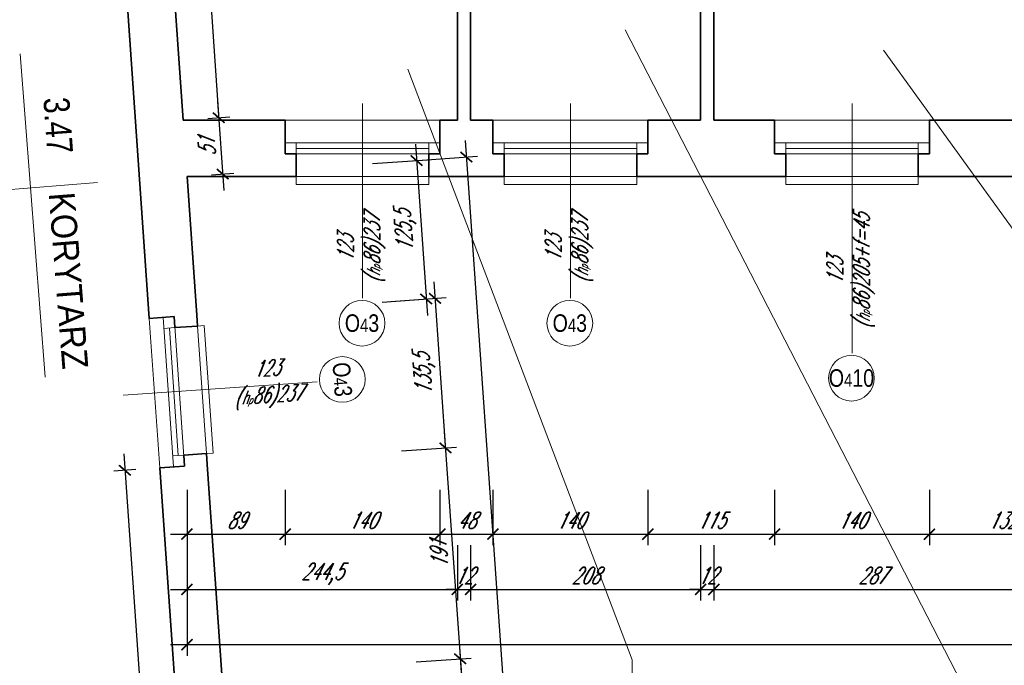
# Model space of a CAD drawing. Header units: millimetres. Extents: x 402 to 79005, y -7782 to 89952.
# Tile 42 of 256: x 22773 to 23664, y 16229 to 16813. Entities that reach past the tile are written whole.
import ezdxf

# ---------------------------------------------------------------- set-up
doc = ezdxf.new("R2010")
doc.units = ezdxf.units.MM
doc.header["$LTSCALE"] = 10
doc.linetypes.add('DASHED', pattern=[19.05, 12.7, -6.35])
doc.layers.get('0').update_dxf_attribs({"lineweight": 0})
doc.layers.get('Defpoints').update_dxf_attribs({"color": 253})
for name, color, linetype, lineweight in [('01 parter - ściany', 253, 'Continuous', 35), ('03-01_okna', 253, 'Continuous', 15), ('04-1_widok', 253, 'Continuous', 5), ('05-01_wymiary', 253, 'Continuous', 5), ('05-03_opis', 253, 'Continuous', 5)]:
    doc.layers.add(name, color=color, linetype=linetype, lineweight=lineweight)
doc.styles.add('ariel', font='ARIAL.TTF', dxfattribs={"width": 0.8})
doc.styles.add('ariel_wym', font='simplex.shx', dxfattribs={"width": 0.65, "oblique": 25})
doc.dimstyles.new('ariel 50', dxfattribs={"dimtxt": 15, "dimasz": 10, "dimexe": 10, "dimexo": 0, "dimgap": 5, "dimtad": 1, "dimdec": 1, "dimrnd": 0.5, "dimtxsty": 'ariel_wym', "dimblk": 'ARCHTICK', "dimcen": 2.5, "dimdle": 15, "dimazin": 0, "dimtfac": 1, "dimtdec": 1, "dimtix": 1, "dimtmove": 0, "dimatfit": 3, "dimldrblk": 'DOT', "dimfxl": 0, "dimarcsym": 0})
doc.dimstyles.new('ariel 50 wnętrze', dxfattribs={"dimtxt": 15, "dimasz": 10, "dimexe": 10, "dimexo": 0, "dimgap": 5, "dimtad": 1, "dimdec": 1, "dimrnd": 0.5, "dimtxsty": 'ariel_wym', "dimblk": 'ARCHTICK', "dimcen": 2.5, "dimdle": 15, "dimazin": 0, "dimtfac": 1, "dimtdec": 1, "dimtix": 1, "dimtmove": 0, "dimatfit": 3, "dimldrblk": 'DOT', "dimfxl": 0, "dimarcsym": 0})

# ---------------------------------------------------------------- blocks, each defined once
blk = doc.blocks.new('_ArchTick')
at = {"color": 0, "linetype": 'ByBlock', "const_width": 0.15}
blk.add_lwpolyline([(-0.5, -0.5), (0.5, 0.5)], dxfattribs=at)
blk = doc.blocks.new('*D3197')
at = {"layer": '05-01_wymiary', "color": 0, "lineweight": -2}
for p, q in [((22924.67, 16388), (22924.67, 16338)), ((23013.48, 16388), (23013.48, 16338)), ((22909.67, 16348), (23028.48, 16348))]:
    blk.add_line(p, q, dxfattribs=at)
at = {"layer": 'Defpoints', "color": 0, "lineweight": 0}
for p in [(23013.48, 16722.4), (22924.67, 16671.4), (23013.48, 16348)]:
    blk.add_point(p, dxfattribs=at)
at = {"layer": '05-01_wymiary', "color": 0, "lineweight": -2, "xscale": 10, "yscale": 10, "zscale": 10, "rotation": 180}
blk.add_blockref('_ArchTick', (22924.67, 16348), dxfattribs=at)
at = {"layer": '05-01_wymiary', "color": 0, "lineweight": -2, "xscale": 10, "yscale": 10, "zscale": 10}
blk.add_blockref('_ArchTick', (23013.48, 16348), dxfattribs=at)
at = {"layer": '05-01_wymiary', "color": 0, "insert": (22969.08, 16360.5), "char_height": 15, "attachment_point": 5, "style": 'ariel_wym'}
blk.add_mtext('89', dxfattribs=at)
blk = doc.blocks.new('_Dot')
at = {"color": 0, "linetype": 'ByBlock', "lineweight": -2}
blk.add_line((-0.5, 0), (-1, 0), dxfattribs=at)
at = {"color": 0, "linetype": 'ByBlock', "const_width": 0.5}
blk.add_lwpolyline([(-0.25, 0, 1), (0.25, 0, 1)], format="xyb", close=True, dxfattribs=at)
blk = doc.blocks.new('*D3198')
at = {"layer": '05-01_wymiary', "color": 0, "lineweight": -2}
for p, q in [((23013.48, 16388), (23013.48, 16338)), ((23153.48, 16388), (23153.48, 16338)), ((22998.48, 16348), (23168.48, 16348))]:
    blk.add_line(p, q, dxfattribs=at)
at = {"layer": 'Defpoints', "color": 0, "lineweight": 0}
for p in [(23013.48, 16722.4), (23153.48, 16722.4), (23153.48, 16348)]:
    blk.add_point(p, dxfattribs=at)
at = {"layer": '05-01_wymiary', "color": 0, "lineweight": -2, "xscale": 10, "yscale": 10, "zscale": 10, "rotation": 180}
blk.add_blockref('_ArchTick', (23013.48, 16348), dxfattribs=at)
at = {"layer": '05-01_wymiary', "color": 0, "lineweight": -2, "xscale": 10, "yscale": 10, "zscale": 10}
blk.add_blockref('_ArchTick', (23153.48, 16348), dxfattribs=at)
at = {"layer": '05-01_wymiary', "color": 0, "insert": (23083.48, 16360.5), "char_height": 15, "attachment_point": 5, "style": 'ariel_wym'}
blk.add_mtext('140', dxfattribs=at)
blk = doc.blocks.new('*D3199')
at = {"layer": '05-01_wymiary', "color": 0, "lineweight": -2}
for p, q in [((23153.48, 16388), (23153.48, 16338)), ((23201.48, 16388), (23201.48, 16338)), ((23138.48, 16348), (23216.48, 16348))]:
    blk.add_line(p, q, dxfattribs=at)
at = {"layer": 'Defpoints', "color": 0, "lineweight": 0}
for p in [(23153.48, 16722.4), (23201.48, 16722.4), (23201.48, 16348)]:
    blk.add_point(p, dxfattribs=at)
at = {"layer": '05-01_wymiary', "color": 0, "lineweight": -2, "xscale": 10, "yscale": 10, "zscale": 10, "rotation": 180}
blk.add_blockref('_ArchTick', (23153.48, 16348), dxfattribs=at)
at = {"layer": '05-01_wymiary', "color": 0, "lineweight": -2, "xscale": 10, "yscale": 10, "zscale": 10}
blk.add_blockref('_ArchTick', (23201.48, 16348), dxfattribs=at)
at = {"layer": '05-01_wymiary', "color": 0, "insert": (23177.48, 16360.5), "char_height": 15, "attachment_point": 5, "style": 'ariel_wym'}
blk.add_mtext('48', dxfattribs=at)
blk = doc.blocks.new('*D3200')
at = {"layer": '05-01_wymiary', "color": 0, "lineweight": -2}
for p, q in [((23201.48, 16388), (23201.48, 16338)), ((23341.48, 16388), (23341.48, 16338)), ((23186.48, 16348), (23356.48, 16348))]:
    blk.add_line(p, q, dxfattribs=at)
at = {"layer": 'Defpoints', "color": 0, "lineweight": 0}
for p in [(23201.48, 16722.4), (23341.48, 16722.4), (23341.48, 16348)]:
    blk.add_point(p, dxfattribs=at)
at = {"layer": '05-01_wymiary', "color": 0, "lineweight": -2, "xscale": 10, "yscale": 10, "zscale": 10, "rotation": 180}
blk.add_blockref('_ArchTick', (23201.48, 16348), dxfattribs=at)
at = {"layer": '05-01_wymiary', "color": 0, "lineweight": -2, "xscale": 10, "yscale": 10, "zscale": 10}
blk.add_blockref('_ArchTick', (23341.48, 16348), dxfattribs=at)
at = {"layer": '05-01_wymiary', "color": 0, "insert": (23271.48, 16360.5), "char_height": 15, "attachment_point": 5, "style": 'ariel_wym'}
blk.add_mtext('140', dxfattribs=at)
blk = doc.blocks.new('*D3201')
at = {"layer": '05-01_wymiary', "color": 0, "lineweight": -2}
for p, q in [((23341.48, 16388), (23341.48, 16338)), ((23456.27, 16388), (23456.27, 16338)), ((23326.48, 16348), (23471.27, 16348))]:
    blk.add_line(p, q, dxfattribs=at)
at = {"layer": 'Defpoints', "color": 0, "lineweight": 0}
for p in [(23341.48, 16722.4), (23456.27, 16722.4), (23456.27, 16348)]:
    blk.add_point(p, dxfattribs=at)
at = {"layer": '05-01_wymiary', "color": 0, "lineweight": -2, "xscale": 10, "yscale": 10, "zscale": 10, "rotation": 180}
blk.add_blockref('_ArchTick', (23341.48, 16348), dxfattribs=at)
at = {"layer": '05-01_wymiary', "color": 0, "lineweight": -2, "xscale": 10, "yscale": 10, "zscale": 10}
blk.add_blockref('_ArchTick', (23456.27, 16348), dxfattribs=at)
at = {"layer": '05-01_wymiary', "color": 0, "insert": (23398.87, 16360.5), "char_height": 15, "attachment_point": 5, "style": 'ariel_wym'}
blk.add_mtext('115', dxfattribs=at)
blk = doc.blocks.new('*D3202')
at = {"layer": '05-01_wymiary', "color": 0, "lineweight": -2}
for p, q in [((23456.27, 16388), (23456.27, 16338)), ((23596.27, 16388), (23596.27, 16338)), ((23441.27, 16348), (23611.27, 16348))]:
    blk.add_line(p, q, dxfattribs=at)
at = {"layer": 'Defpoints', "color": 0, "lineweight": 0}
for p in [(23456.27, 16722.4), (23596.27, 16722.4), (23596.27, 16348)]:
    blk.add_point(p, dxfattribs=at)
at = {"layer": '05-01_wymiary', "color": 0, "lineweight": -2, "xscale": 10, "yscale": 10, "zscale": 10, "rotation": 180}
blk.add_blockref('_ArchTick', (23456.27, 16348), dxfattribs=at)
at = {"layer": '05-01_wymiary', "color": 0, "lineweight": -2, "xscale": 10, "yscale": 10, "zscale": 10}
blk.add_blockref('_ArchTick', (23596.27, 16348), dxfattribs=at)
at = {"layer": '05-01_wymiary', "color": 0, "insert": (23526.27, 16360.5), "char_height": 15, "attachment_point": 5, "style": 'ariel_wym'}
blk.add_mtext('140', dxfattribs=at)
blk = doc.blocks.new('*D3203')
at = {"layer": '05-01_wymiary', "color": 0, "lineweight": -2}
for p, q in [((23596.27, 16388), (23596.27, 16338)), ((23728.23, 16388), (23728.23, 16338)), ((23581.27, 16348), (23743.23, 16348))]:
    blk.add_line(p, q, dxfattribs=at)
at = {"layer": 'Defpoints', "color": 0, "lineweight": 0}
for p in [(23596.27, 16722.4), (23728.23, 16722.4), (23728.23, 16348)]:
    blk.add_point(p, dxfattribs=at)
at = {"layer": '05-01_wymiary', "color": 0, "lineweight": -2, "xscale": 10, "yscale": 10, "zscale": 10, "rotation": 180}
blk.add_blockref('_ArchTick', (23596.27, 16348), dxfattribs=at)
at = {"layer": '05-01_wymiary', "color": 0, "lineweight": -2, "xscale": 10, "yscale": 10, "zscale": 10}
blk.add_blockref('_ArchTick', (23728.23, 16348), dxfattribs=at)
at = {"layer": '05-01_wymiary', "color": 0, "insert": (23662.25, 16360.5), "char_height": 15, "attachment_point": 5, "style": 'ariel_wym'}
blk.add_mtext('132', dxfattribs=at)
blk = doc.blocks.new('*D3236')
at = {"layer": '05-01_wymiary', "color": 0, "lineweight": -2}
for p, q in [((22924.67, 16338), (22924.67, 16288)), ((23169.23, 16338), (23169.23, 16288)), ((22909.67, 16298), (23184.23, 16298))]:
    blk.add_line(p, q, dxfattribs=at)
at = {"layer": 'Defpoints', "color": 0, "lineweight": 0}
for p in [(23169.23, 16722.4), (22924.67, 16671.4), (23169.23, 16298)]:
    blk.add_point(p, dxfattribs=at)
at = {"layer": '05-01_wymiary', "color": 0, "lineweight": -2, "xscale": 10, "yscale": 10, "zscale": 10, "rotation": 180}
blk.add_blockref('_ArchTick', (22924.67, 16298), dxfattribs=at)
at = {"layer": '05-01_wymiary', "color": 0, "lineweight": -2, "xscale": 10, "yscale": 10, "zscale": 10}
blk.add_blockref('_ArchTick', (23169.23, 16298), dxfattribs=at)
at = {"layer": '05-01_wymiary', "color": 0, "insert": (23046.95, 16311.93), "char_height": 15, "attachment_point": 5, "style": 'ariel_wym'}
blk.add_mtext('244,5', dxfattribs=at)
blk = doc.blocks.new('*D3237')
at = {"layer": '05-01_wymiary', "color": 0, "lineweight": -2}
for p, q in [((23169.23, 16338), (23169.23, 16288)), ((23181.23, 16338), (23181.23, 16288)), ((23169.23, 16298), (23159.23, 16298)), ((23169.23, 16298), (23181.23, 16298)), ((23181.23, 16298), (23191.23, 16298))]:
    blk.add_line(p, q, dxfattribs=at)
at = {"layer": 'Defpoints', "color": 0, "lineweight": 0}
for p in [(23169.23, 16722.4), (23181.23, 16722.4), (23181.23, 16298)]:
    blk.add_point(p, dxfattribs=at)
at = {"layer": '05-01_wymiary', "color": 0, "lineweight": -2, "xscale": 10, "yscale": 10, "zscale": 10}
blk.add_blockref('_ArchTick', (23169.23, 16298), dxfattribs=at)
at = {"layer": '05-01_wymiary', "color": 0, "lineweight": -2, "xscale": 10, "yscale": 10, "zscale": 10, "rotation": 180}
blk.add_blockref('_ArchTick', (23181.23, 16298), dxfattribs=at)
at = {"layer": '05-01_wymiary', "color": 0, "insert": (23175.23, 16310.5), "char_height": 15, "attachment_point": 5, "style": 'ariel_wym'}
blk.add_mtext('12', dxfattribs=at)
blk = doc.blocks.new('*D3238')
at = {"layer": '05-01_wymiary', "color": 0, "lineweight": -2}
for p, q in [((23181.23, 16338), (23181.23, 16288)), ((23389.23, 16338), (23389.23, 16288)), ((23166.23, 16298), (23404.23, 16298))]:
    blk.add_line(p, q, dxfattribs=at)
at = {"layer": 'Defpoints', "color": 0, "lineweight": 0}
for p in [(23181.23, 16722.4), (23389.23, 16722.4), (23389.23, 16298)]:
    blk.add_point(p, dxfattribs=at)
at = {"layer": '05-01_wymiary', "color": 0, "lineweight": -2, "xscale": 10, "yscale": 10, "zscale": 10, "rotation": 180}
blk.add_blockref('_ArchTick', (23181.23, 16298), dxfattribs=at)
at = {"layer": '05-01_wymiary', "color": 0, "lineweight": -2, "xscale": 10, "yscale": 10, "zscale": 10}
blk.add_blockref('_ArchTick', (23389.23, 16298), dxfattribs=at)
at = {"layer": '05-01_wymiary', "color": 0, "insert": (23285.23, 16310.5), "char_height": 15, "attachment_point": 5, "style": 'ariel_wym'}
blk.add_mtext('208', dxfattribs=at)
blk = doc.blocks.new('*D3239')
at = {"layer": '05-01_wymiary', "color": 0, "lineweight": -2}
for p, q in [((23389.23, 16338), (23389.23, 16288)), ((23401.23, 16338), (23401.23, 16288)), ((23389.23, 16298), (23379.23, 16298)), ((23389.23, 16298), (23401.23, 16298)), ((23401.23, 16298), (23411.23, 16298))]:
    blk.add_line(p, q, dxfattribs=at)
at = {"layer": 'Defpoints', "color": 0, "lineweight": 0}
for p in [(23389.23, 16722.4), (23401.23, 16722.4), (23401.23, 16298)]:
    blk.add_point(p, dxfattribs=at)
at = {"layer": '05-01_wymiary', "color": 0, "lineweight": -2, "xscale": 10, "yscale": 10, "zscale": 10}
blk.add_blockref('_ArchTick', (23389.23, 16298), dxfattribs=at)
at = {"layer": '05-01_wymiary', "color": 0, "lineweight": -2, "xscale": 10, "yscale": 10, "zscale": 10, "rotation": 180}
blk.add_blockref('_ArchTick', (23401.23, 16298), dxfattribs=at)
at = {"layer": '05-01_wymiary', "color": 0, "insert": (23395.23, 16310.5), "char_height": 15, "attachment_point": 5, "style": 'ariel_wym'}
blk.add_mtext('12', dxfattribs=at)
blk = doc.blocks.new('*D3240')
at = {"layer": '05-01_wymiary', "color": 0, "lineweight": -2}
for p, q in [((23401.23, 16338), (23401.23, 16288)), ((23688.23, 16338), (23688.23, 16288)), ((23386.23, 16298), (23703.23, 16298))]:
    blk.add_line(p, q, dxfattribs=at)
at = {"layer": 'Defpoints', "color": 0, "lineweight": 0}
for p in [(23401.23, 16722.4), (23688.23, 16722.4), (23688.23, 16298)]:
    blk.add_point(p, dxfattribs=at)
at = {"layer": '05-01_wymiary', "color": 0, "lineweight": -2, "xscale": 10, "yscale": 10, "zscale": 10, "rotation": 180}
blk.add_blockref('_ArchTick', (23401.23, 16298), dxfattribs=at)
at = {"layer": '05-01_wymiary', "color": 0, "lineweight": -2, "xscale": 10, "yscale": 10, "zscale": 10}
blk.add_blockref('_ArchTick', (23688.23, 16298), dxfattribs=at)
at = {"layer": '05-01_wymiary', "color": 0, "insert": (23544.73, 16310.5), "char_height": 15, "attachment_point": 5, "style": 'ariel_wym'}
blk.add_mtext('287', dxfattribs=at)
blk = doc.blocks.new('*D3253')
at = {"layer": '05-01_wymiary', "color": 0, "lineweight": -2}
for p, q in [((22924.67, 16288), (22924.67, 16238)), ((26771.23, 16288), (26771.23, 16238)), ((26786.23, 16248), (22909.67, 16248))]:
    blk.add_line(p, q, dxfattribs=at)
at = {"layer": 'Defpoints', "color": 0, "lineweight": 0}
for p in [(22924.67, 16671.4), (26771.23, 16671.4), (22924.67, 16248)]:
    blk.add_point(p, dxfattribs=at)
at = {"layer": '05-01_wymiary', "color": 0, "lineweight": -2, "xscale": 10, "yscale": 10, "zscale": 10, "rotation": 180}
blk.add_blockref('_ArchTick', (22924.67, 16248), dxfattribs=at)
at = {"layer": '05-01_wymiary', "color": 0, "lineweight": -2, "xscale": 10, "yscale": 10, "zscale": 10}
blk.add_blockref('_ArchTick', (26771.23, 16248), dxfattribs=at)
at = {"layer": '05-01_wymiary', "color": 0, "insert": (24847.95, 16261.93), "char_height": 15, "attachment_point": 5, "style": 'ariel_wym'}
blk.add_mtext('3846,5', dxfattribs=at)
blk = doc.blocks.new('*D3254')
at = {"layer": '05-01_wymiary', "color": 0, "lineweight": -2}
for p, q in [((23131.24, 16700.88), (23142.09, 16545.74)), ((23092.39, 16683.13), (23142.26, 16686.62)), ((23101.14, 16557.92), (23151.02, 16561.4))]:
    blk.add_line(p, q, dxfattribs=at)
at = {"layer": 'Defpoints', "color": 0, "lineweight": 0}
for p in [(22924.67, 16671.4), (23141.04, 16560.71), (22890.53, 16543.19)]:
    blk.add_point(p, dxfattribs=at)
at = {"layer": '05-01_wymiary', "color": 0, "lineweight": -2, "xscale": 10, "yscale": 10, "zscale": 10}
for p, rotation in [((23132.29, 16685.92), 94.00000000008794), ((23141.04, 16560.71), 274.0000000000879)]:
    blk.add_blockref('_ArchTick', p, dxfattribs=dict(at, rotation=rotation))
at = {"layer": '05-01_wymiary', "color": 0, "insert": (23122.77, 16622.34), "char_height": 15, "attachment_point": 5, "rotation": 94, "style": 'ariel_wym'}
blk.add_mtext('125,5', dxfattribs=at)
blk = doc.blocks.new('*D3255')
at = {"layer": '05-01_wymiary', "color": 0, "lineweight": -2}
for p, q in [((23147.98, 16576.23), (23159.53, 16411.03)), ((23109.12, 16558.47), (23159, 16561.96)), ((23118.58, 16423.2), (23168.46, 16426.69))]:
    blk.add_line(p, q, dxfattribs=at)
at = {"layer": 'Defpoints', "color": 0, "lineweight": 0}
for p in [(22890.53, 16543.19), (23158.48, 16426), (22899.99, 16407.92)]:
    blk.add_point(p, dxfattribs=at)
at = {"layer": '05-01_wymiary', "color": 0, "lineweight": -2, "xscale": 10, "yscale": 10, "zscale": 10}
for p, rotation in [((23149.02, 16561.26), 94.00000000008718), ((23158.48, 16426), 274.0000000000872)]:
    blk.add_blockref('_ArchTick', p, dxfattribs=dict(at, rotation=rotation))
at = {"layer": '05-01_wymiary', "color": 0, "insert": (23139.86, 16492.66), "char_height": 15, "attachment_point": 5, "rotation": 94, "style": 'ariel_wym'}
blk.add_mtext('135,5', dxfattribs=at)
blk = doc.blocks.new('*D3256')
at = {"layer": '05-01_wymiary', "color": 0, "lineweight": -2}
for p, q in [((23157.44, 16440.96), (23172.87, 16220.28)), ((23118.58, 16423.2), (23168.46, 16426.69)), ((23131.92, 16232.46), (23181.8, 16235.95))]:
    blk.add_line(p, q, dxfattribs=at)
at = {"layer": 'Defpoints', "color": 0, "lineweight": 0}
for p in [(22899.99, 16407.92), (23171.82, 16235.25), (22913.33, 16217.17)]:
    blk.add_point(p, dxfattribs=at)
at = {"layer": '05-01_wymiary', "color": 0, "lineweight": -2, "xscale": 10, "yscale": 10, "zscale": 10}
for p, rotation in [((23158.48, 16426), 94.0000000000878), ((23171.82, 16235.25), 274.0000000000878)]:
    blk.add_blockref('_ArchTick', p, dxfattribs=dict(at, rotation=rotation))
at = {"layer": '05-01_wymiary', "color": 0, "insert": (23152.68, 16329.75), "char_height": 15, "attachment_point": 5, "rotation": 94, "style": 'ariel_wym'}
blk.add_mtext('191', dxfattribs=at)
blk = doc.blocks.new('*D3257')
at = {"layer": '05-01_wymiary', "color": 0, "lineweight": -2}
for p, q in [((23170.78, 16250.21), (23182.26, 16085.93)), ((23131.92, 16232.46), (23181.8, 16235.95)), ((23141.31, 16098.1), (23191.19, 16101.59))]:
    blk.add_line(p, q, dxfattribs=at)
at = {"layer": 'Defpoints', "color": 0, "lineweight": 0}
for p in [(22913.33, 16217.17), (23181.22, 16100.89), (22922.73, 16082.81)]:
    blk.add_point(p, dxfattribs=at)
at = {"layer": '05-01_wymiary', "color": 0, "lineweight": -2, "xscale": 10, "yscale": 10, "zscale": 10}
for p, rotation in [((23171.82, 16235.25), 94.00000000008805), ((23181.22, 16100.89), 274.0000000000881)]:
    blk.add_blockref('_ArchTick', p, dxfattribs=dict(at, rotation=rotation))
at = {"layer": '05-01_wymiary', "color": 0, "insert": (23162.62, 16167.1), "char_height": 15, "attachment_point": 5, "rotation": 94, "style": 'ariel_wym'}
blk.add_mtext('134,5', dxfattribs=at)
blk = doc.blocks.new('*D3265')
at = {"layer": '05-01_wymiary', "color": 0, "lineweight": -2}
for p, q in [((23176.32, 16704.04), (23292.42, 15043.68)), ((23137.46, 16686.28), (23187.34, 16689.77)), ((23251.47, 15055.86), (23301.35, 15059.34))]:
    blk.add_line(p, q, dxfattribs=at)
at = {"layer": 'Defpoints', "color": 0, "lineweight": 0}
for p in [(22924.67, 16671.4), (23291.37, 15058.65), (23038.68, 15040.98)]:
    blk.add_point(p, dxfattribs=at)
at = {"layer": '05-01_wymiary', "color": 0, "lineweight": -2, "xscale": 10, "yscale": 10, "zscale": 10}
for p, rotation in [((23177.36, 16689.07), 94.0000000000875), ((23291.37, 15058.65), 274.0000000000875)]:
    blk.add_blockref('_ArchTick', p, dxfattribs=dict(at, rotation=rotation))
at = {"layer": '05-01_wymiary', "color": 0, "insert": (23220.47, 15872.89), "char_height": 15, "attachment_point": 5, "rotation": 94, "style": 'ariel_wym'}
blk.add_mtext('1634,5', dxfattribs=at)
blk = doc.blocks.new('*D2598')
at = {"layer": '05-01_wymiary', "color": 0, "lineweight": -2}
for p, q in [((22867.39, 16420.68), (22897.4, 15991.62)), ((22878.42, 16406.41), (22858.46, 16405.02)), ((22906.33, 16007.29), (22886.37, 16005.89))]:
    blk.add_line(p, q, dxfattribs=at)
at = {"layer": 'Defpoints', "color": 0, "lineweight": 0}
for p in [(22892.01, 16407.36), (22927.9, 16008.79), (22896.35, 16006.59)]:
    blk.add_point(p, dxfattribs=at)
at = {"layer": '05-01_wymiary', "color": 0, "lineweight": -2, "xscale": 10, "yscale": 10, "zscale": 10}
for p, rotation in [((22868.44, 16405.71), 94.00000000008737), ((22896.35, 16006.59), 274.0000000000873)]:
    blk.add_blockref('_ArchTick', p, dxfattribs=dict(at, rotation=rotation))
at = {"layer": '05-01_wymiary', "color": 0, "insert": (22869.93, 16205.28), "char_height": 15, "attachment_point": 5, "rotation": 94, "style": 'ariel_wym'}
blk.add_mtext('400', dxfattribs=at)
blk = doc.blocks.new('*D2962')
at = {"layer": '05-01_wymiary', "color": 0, "lineweight": -2}
for p, q in [((22928.1, 17086.12), (22954.43, 16709.7)), ((22919.17, 17070.46), (22939.13, 17071.85)), ((22943.4, 16723.96), (22963.36, 16725.36))]:
    blk.add_line(p, q, dxfattribs=at)
at = {"layer": 'Defpoints', "color": 0, "lineweight": 0}
for p in [(22896.88, 17068.9), (22921.11, 16722.4), (22953.38, 16724.66)]:
    blk.add_point(p, dxfattribs=at)
at = {"layer": '05-01_wymiary', "color": 0, "lineweight": -2, "xscale": 10, "yscale": 10, "zscale": 10}
for p, rotation in [((22929.15, 17071.15), 94.00000000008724), ((22953.38, 16724.66), 274.0000000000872)]:
    blk.add_blockref('_ArchTick', p, dxfattribs=dict(at, rotation=rotation))
at = {"layer": '05-01_wymiary', "color": 0, "insert": (22927.37, 16896.94), "char_height": 15, "attachment_point": 5, "rotation": 94, "style": 'ariel_wym'}
blk.add_mtext('347,5', dxfattribs=at)
blk = doc.blocks.new('*D2963')
at = {"layer": '05-01_wymiary', "color": 0, "lineweight": -2}
for p, q in [((22952.33, 16739.62), (22957.99, 16658.7)), ((22943.4, 16723.96), (22963.36, 16725.36)), ((22946.97, 16672.96), (22966.92, 16674.36))]:
    blk.add_line(p, q, dxfattribs=at)
at = {"layer": 'Defpoints', "color": 0, "lineweight": 0}
for p in [(22921.11, 16722.4), (22924.67, 16671.4), (22956.95, 16673.66)]:
    blk.add_point(p, dxfattribs=at)
at = {"layer": '05-01_wymiary', "color": 0, "lineweight": -2, "xscale": 10, "yscale": 10, "zscale": 10}
for p, rotation in [((22953.38, 16724.66), 94.00000000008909), ((22956.95, 16673.66), 274.0000000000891)]:
    blk.add_blockref('_ArchTick', p, dxfattribs=dict(at, rotation=rotation))
at = {"layer": '05-01_wymiary', "color": 0, "insert": (22942.69, 16698.29), "char_height": 15, "attachment_point": 5, "rotation": 94, "style": 'ariel_wym'}
blk.add_mtext('51', dxfattribs=at)

msp = doc.modelspace()

# ---------------------------------------------------------------- linework, layer by layer
at = {"layer": '01 parter - ściany'}
for p, q in [((23169.23, 16722.4), (23169.23, 17094.85)), ((23181.23, 16722.4), (23181.23, 17094.87)), ((23389.23, 16722.4), (23389.23, 17094.87)), ((23401.23, 16722.4), (23401.23, 17094.87)), ((22921.11, 16722.4), (22896.88, 17068.9)), ((22890.53, 16543.19), (22865.99, 16894.13)), ((23013.48, 16722.4), (22921.11, 16722.4)), ((23013.48, 16722.4), (23013.48, 16691.9)), ((23169.23, 16722.4), (23153.48, 16722.4)), ((23153.48, 16722.4), (23153.48, 16691.9)), ((23201.48, 16722.4), (23181.23, 16722.4)), ((23201.48, 16722.4), (23201.48, 16691.9)), ((23389.23, 16722.4), (23341.48, 16722.4)), ((23341.48, 16722.4), (23341.48, 16691.9)), ((23456.27, 16722.4), (23401.23, 16722.4)), ((23456.27, 16722.4), (23456.27, 16691.9)), ((23688.23, 16722.4), (23596.27, 16722.4)), ((23596.27, 16722.4), (23596.27, 16691.9)), ((23013.48, 16671.4), (22924.67, 16671.4)), ((22933.43, 16546.19), (22924.67, 16671.4)), ((23201.48, 16671.4), (23153.48, 16671.4)), ((23456.27, 16671.4), (23341.48, 16671.4)), ((23728.23, 16671.4), (23596.27, 16671.4)), ((22890.53, 16543.19), (22912.98, 16544.76)), ((22899.99, 16407.92), (22922.44, 16409.49)), ((22913.28, 16217.88), (22899.99, 16407.92)), ((22956.18, 16220.88), (22942.89, 16410.92))]:
    msp.add_line(p, q, dxfattribs=at)
for points in [[(23013.48, 16671.4), (23023.48, 16671.4), (23023.48, 16691.9), (23013.48, 16691.9)], [(23153.48, 16671.4), (23143.48, 16671.4), (23143.48, 16691.9), (23153.48, 16691.9)], [(23201.48, 16671.4), (23211.48, 16671.4), (23211.48, 16691.9), (23201.48, 16691.9)], [(23341.48, 16671.4), (23331.48, 16671.4), (23331.48, 16691.9), (23341.48, 16691.9)], [(23456.27, 16671.4), (23466.27, 16671.4), (23466.27, 16691.9), (23456.27, 16691.9)], [(23596.27, 16671.4), (23586.27, 16671.4), (23586.27, 16691.9), (23596.27, 16691.9)], [(22912.98, 16544.76), (22913.68, 16534.78), (22934.13, 16536.21), (22933.43, 16546.19)], [(22922.44, 16409.49), (22921.74, 16419.46), (22942.19, 16420.89), (22942.89, 16410.92)]]:
    msp.add_lwpolyline(points, dxfattribs=at)
at = {"layer": '03-01_okna', "linetype": 'Continuous', "lineweight": 0}
for p, q in [((23153.48, 16701.9), (23013.48, 16701.9)), ((23023.48, 16691.9), (23023.48, 16701.9)), ((23143.48, 16691.9), (23143.48, 16701.9)), ((23341.48, 16701.9), (23201.48, 16701.9)), ((23211.48, 16691.9), (23211.48, 16701.9)), ((23331.48, 16691.9), (23331.48, 16701.9)), ((23596.27, 16701.9), (23456.27, 16701.9)), ((23466.27, 16691.9), (23466.27, 16701.9)), ((23586.27, 16691.9), (23586.27, 16701.9)), ((23143.48, 16696.9), (23023.48, 16696.9)), ((23331.48, 16696.9), (23211.48, 16696.9)), ((23586.27, 16696.9), (23466.27, 16696.9)), ((23153.48, 16691.9), (23013.48, 16691.9)), ((23013.48, 16691.9), (23023.48, 16691.9)), ((23153.48, 16691.9), (23143.48, 16691.9)), ((23341.48, 16691.9), (23201.48, 16691.9)), ((23201.48, 16691.9), (23211.48, 16691.9)), ((23341.48, 16691.9), (23331.48, 16691.9)), ((23596.27, 16691.9), (23456.27, 16691.9)), ((23456.27, 16691.9), (23466.27, 16691.9)), ((23596.27, 16691.9), (23586.27, 16691.9)), ((22912.46, 16408.79), (22903, 16544.06)), ((22922.44, 16409.49), (22912.98, 16544.76)), ((22913.68, 16534.78), (22903.7, 16534.09)), ((22916.75, 16419.12), (22908.69, 16534.43)), ((22921.74, 16419.46), (22911.77, 16418.77))]:
    msp.add_line(p, q, dxfattribs=at)
at = {"layer": '03-01_okna', "linetype": 'DASHED'}
for p, q in [((23023.48, 16671.4), (23143.48, 16671.4)), ((23211.48, 16671.4), (23331.48, 16671.4)), ((23466.27, 16671.4), (23586.27, 16671.4)), ((22934.13, 16536.21), (22942.19, 16420.89))]:
    msp.add_line(p, q, dxfattribs=at)
at = {"layer": '03-01_okna', "linetype": 'Continuous', "lineweight": 0}
for points in [[(23023.48, 16671.4), (23023.48, 16664.14), (23143.48, 16664.14), (23143.48, 16671.4)], [(23211.48, 16671.4), (23211.48, 16664.14), (23331.48, 16664.14), (23331.48, 16671.4)], [(23466.27, 16671.4), (23466.27, 16664.14), (23586.27, 16664.14), (23586.27, 16671.4)], [(22942.19, 16420.89), (22948.18, 16421.31), (22940.11, 16536.63), (22934.13, 16536.21)]]:
    msp.add_lwpolyline(points, dxfattribs=at)
at = {"layer": '04-1_widok'}
for p, q in [((23013.48, 16722.4), (23153.48, 16722.4)), ((23201.48, 16722.4), (23341.48, 16722.4)), ((23456.27, 16722.4), (23596.27, 16722.4)), ((22899.99, 16407.92), (22890.53, 16543.19))]:
    msp.add_line(p, q, dxfattribs=at)
at = {"layer": '05-03_opis'}
for p, q in [((23625.42, 16213.62), (23320.96, 16804.06)), ((22773.8, 16782.53), (22796.36, 16489.84)), ((23968.17, 16213.21), (23554.68, 16785.82)), ((23327.26, 16234.22), (23124.51, 16768.67)), ((22843.82, 16665.94), (22673.2, 16652.52)), ((23327.26, 16234.22), (23327.26, 16032.25))]:
    msp.add_line(p, q, dxfattribs=at)
at = {"layer": '05-03_opis', "lineweight": 0}
for p, q in [((23083.48, 16737.47), (23083.48, 16561.46)), ((23271.48, 16737.47), (23271.48, 16561.46)), ((23526.27, 16737.47), (23526.27, 16511.79)), ((22866.95, 16473.57), (23042.54, 16485.85))]:
    msp.add_line(p, q, dxfattribs=at)
for centre in [(23082.98, 16538.77), (23270.98, 16538.77), (23065.14, 16487.93), (23525.77, 16489.1)]:
    msp.add_circle(centre, 20.69, dxfattribs=at)

# ---------------------------------------------------------------- texts
at = {"layer": '05-03_opis', "char_height": 23.4234, "style": 'ariel'}
for s, insert, width, attachment_point, rotation in [('{\\fArial|b0|i0|c238|p34;3.47}', (22807.99, 16717.74), 108.9126, 5, 274), ('\\W0.9;{\\fArial|b0|i0|c238|p34;KORYTARZ}', (22811, 16657.23), 356.6375, 4, 274.49663)]:
    msp.add_mtext(s, dxfattribs=dict(at, insert=insert, width=width, attachment_point=attachment_point, rotation=rotation))
at = {"layer": '05-03_opis', "lineweight": 0, "attachment_point": 5}
for s, insert, char_height, width, rotation, style in [('123\\P({\\H0.8333x;h\\H0.6x;p}86)205+f=45', (23525.2, 16585.93), 14.4, 62.6613, 90, 'ariel_wym'), ('123\\P({\\H0.8333x;h\\H0.6x;p}86)237', (23082.41, 16606.34), 14.4, 62.6613, 90, 'ariel_wym'), ('123\\P({\\H0.8333x;h\\H0.6x;p}86)237', (23270.41, 16606.34), 14.4, 62.6613, 90, 'ariel_wym'), ('123\\P({\\H0.8333x;h\\H0.6x;p}86)237', (22997.69, 16483.79), 14.4, 62.6613, 4, 'ariel_wym'), ('O{\\H0.7576x;4}3', (23065.14, 16487.93), 15.84, 75.1935, 274, 'ariel')]:
    msp.add_mtext(s, dxfattribs=dict(at, insert=insert, char_height=char_height, width=width, rotation=rotation, style=style))
at = {"layer": '05-03_opis', "lineweight": 0, "char_height": 15.84, "width": 75.1935, "attachment_point": 5, "style": 'ariel'}
for s, insert in [('O{\\H0.7576x;4}3', (23082.98, 16538.77)), ('O{\\H0.7576x;4}3', (23270.98, 16538.77)), ('O{\\H0.7576x;4}10', (23525.77, 16489.1))]:
    msp.add_mtext(s, dxfattribs=dict(at, insert=insert))

# ---------------------------------------------------------------- dimensions: what is measured, and where the dimension line sits
at = {"layer": '05-01_wymiary'}
for base, p1, p2, dimstyle, picture, middle in [((22953.38, 16724.66), (22896.88, 17068.9), (22921.11, 16722.4), 'ariel 50 wnętrze', '*D2962', (22927.37, 16896.94)), ((22956.95, 16673.66), (22921.11, 16722.4), (22924.67, 16671.4), 'ariel 50 wnętrze', '*D2963', (22942.69, 16698.29)), ((23158.48, 16426), (22890.53, 16543.19), (22899.99, 16407.92), 'ariel 50', '*D3255', (23139.86, 16492.66)), ((22896.35, 16006.59), (22892.01, 16407.36), (22927.9, 16008.79), 'ariel 50 wnętrze', '*D2598', (22869.93, 16205.28))]:
    dim = msp.add_linear_dim(base=base, p1=p1, p2=p2, angle=94, dimstyle=dimstyle, override={"dimtmove": 1}, dxfattribs=at)
    dim.commit()
    dim.dimension.update_dxf_attribs({"geometry": picture, "text_midpoint": middle})
for base, p1, p2, picture, middle in [((23013.48, 16348), (22924.67, 16671.4), (23013.48, 16722.4), '*D3197', (22969.08, 16360.5)), ((23169.23, 16298), (22924.67, 16671.4), (23169.23, 16722.4), '*D3236', (23046.95, 16311.93)), ((23153.48, 16348), (23013.48, 16722.4), (23153.48, 16722.4), '*D3198', (23083.48, 16360.5)), ((23201.48, 16348), (23153.48, 16722.4), (23201.48, 16722.4), '*D3199', (23177.48, 16360.5)), ((23181.23, 16298), (23169.23, 16722.4), (23181.23, 16722.4), '*D3237', (23175.23, 16310.5)), ((23389.23, 16298), (23181.23, 16722.4), (23389.23, 16722.4), '*D3238', (23285.23, 16310.5)), ((23341.48, 16348), (23201.48, 16722.4), (23341.48, 16722.4), '*D3200', (23271.48, 16360.5)), ((23456.27, 16348), (23341.48, 16722.4), (23456.27, 16722.4), '*D3201', (23398.87, 16360.5)), ((23401.23, 16298), (23389.23, 16722.4), (23401.23, 16722.4), '*D3239', (23395.23, 16310.5)), ((23688.23, 16298), (23401.23, 16722.4), (23688.23, 16722.4), '*D3240', (23544.73, 16310.5)), ((23596.27, 16348), (23456.27, 16722.4), (23596.27, 16722.4), '*D3202', (23526.27, 16360.5)), ((23728.23, 16348), (23596.27, 16722.4), (23728.23, 16722.4), '*D3203', (23662.25, 16360.5)), ((22924.67, 16248), (26771.23, 16671.4), (22924.67, 16671.4), '*D3253', (24847.95, 16261.93))]:
    dim = msp.add_linear_dim(base=base, p1=p1, p2=p2, dimstyle='ariel 50', dxfattribs=at)
    dim.commit()
    dim.dimension.update_dxf_attribs({"geometry": picture, "text_midpoint": middle})
for base, p1, p2, picture, middle in [((23291.37, 15058.65), (22924.67, 16671.4), (23038.68, 15040.98), '*D3265', (23220.47, 15872.89)), ((23141.04, 16560.71), (22924.67, 16671.4), (22890.53, 16543.19), '*D3254', (23122.77, 16622.34)), ((23171.82, 16235.25), (22899.99, 16407.92), (22913.33, 16217.17), '*D3256', (23152.68, 16329.75)), ((23181.22, 16100.89), (22913.33, 16217.17), (22922.73, 16082.81), '*D3257', (23162.62, 16167.1))]:
    dim = msp.add_linear_dim(base=base, p1=p1, p2=p2, angle=94, dimstyle='ariel 50', dxfattribs=at)
    dim.commit()
    dim.dimension.update_dxf_attribs({"geometry": picture, "text_midpoint": middle})

doc.saveas('drawing.dxf')
